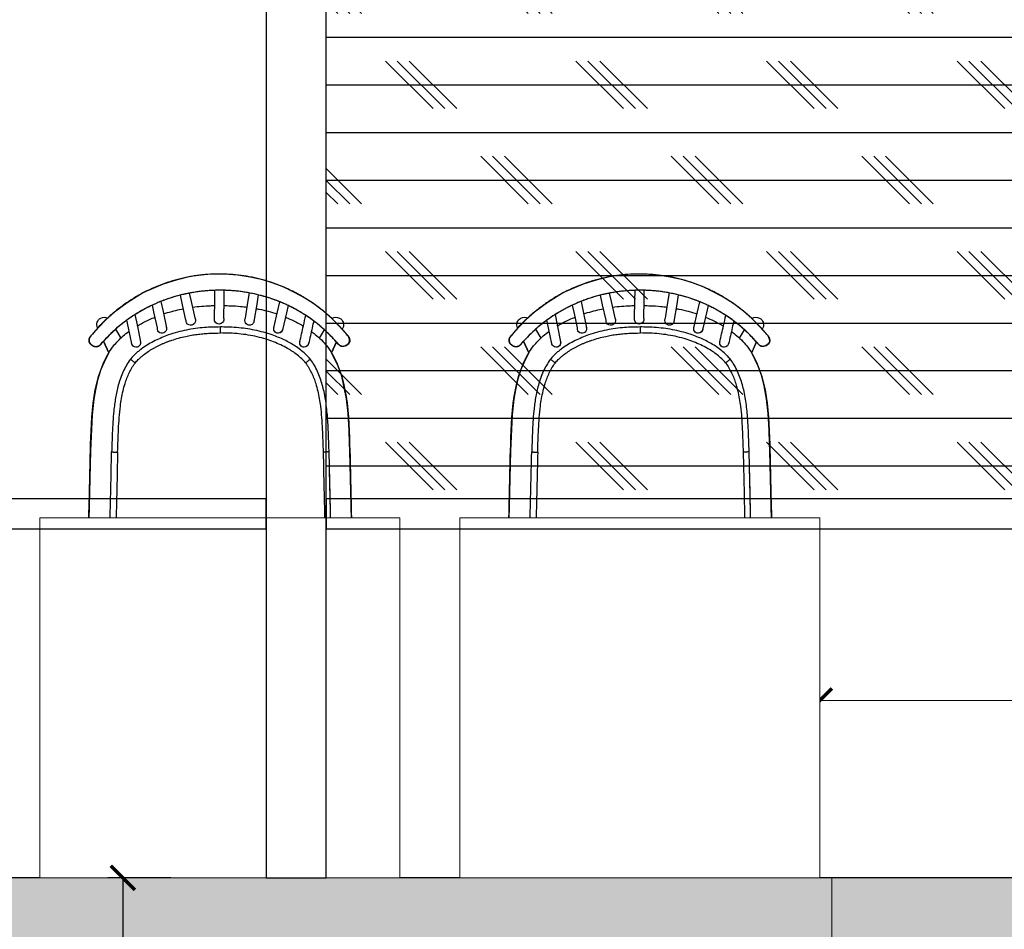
# Model space of a CAD drawing. Header units: millimetres. Extents: x -106827 to 92813, y -35754 to 7831.
# Tile 138 of 160: x -2904 to -1264, y -22752 to -21237. Entities that reach past the tile are written whole.
import ezdxf
from ezdxf.xclip import XClip

# ---------------------------------------------------------------- set-up
doc = ezdxf.new("R2010")
doc.units = ezdxf.units.MM
doc.header["$XCLIPFRAME"] = 2
doc.header["$PDMODE"] = 35
doc.linetypes.add('General Arrangement Plan$0$( Hidden )', pattern=[0.375, 0.25, -0.125])
doc.linetypes.add('HIDDEN', pattern=[0.375, 0.25, -0.125])
for name, color, linetype in [('A-ANNO-DIMS-30', 7, 'Continuous'), ('Elevation hatch', 7, 'Continuous'), ('General Arrangement Plan$1$Furniture', 7, 'Continuous'), ('IFF-35 HEAVY', 100, 'Continuous'), ('M-HVAC-INSULATION', 7, 'Continuous')]:
    doc.layers.add(name, color=color, linetype=linetype)
doc.layers.add('General Arrangement Plan$0$DIM', color=7, linetype='Continuous', lineweight=13)
doc.layers.add('General Arrangement Plan$1$0 Existing_ Walls_Pen_No__1', color=7, linetype='Continuous', lineweight=13)
doc.layers.add('General Arrangement Plan$1$A - Furniture', color=7, linetype='Continuous', lineweight=5, true_color=0x0066cc)
doc.styles.add('General Arrangement Plan$1$Standard', font='ARIALN.TTF')
doc.styles.get("Standard").update_dxf_attribs({"font": 'ARIALN.TTF'})
doc.dimstyles.new('General Arrangement Plan$1$TFS-Dim', dxfattribs={"dimtxt": 120, "dimasz": 40, "dimexe": 25, "dimexo": 25, "dimgap": 4.5, "dimtad": 1, "dimdec": 0, "dimzin": 0, "dimdsep": 46, "dimtxsty": 'General Arrangement Plan$1$Standard', "dimblk": 'General Arrangement Plan$1$_ArchTick', "dimcen": 0.09, "dimdle": 2, "dimclrd": 256, "dimclre": 8, "dimadec": 0, "dimazin": 0, "dimtfac": 1, "dimtdec": 0, "dimtofl": 0, "dimtmove": 1, "dimatfit": 3, "dimfxl": 1, "dimtolj": 1, "dimtzin": 0, "dimlwd": -1, "dimlwe": -1, "dimarcsym": 0})
doc.dimstyles.new('TFS-Dim', dxfattribs={"dimtxt": 120, "dimasz": 40, "dimexe": 25, "dimexo": 25, "dimgap": 4.5, "dimtad": 1, "dimdec": 0, "dimzin": 0, "dimdsep": 46, "dimtxsty": 'Standard', "dimblk": 'ARCHTICK', "dimcen": 0.09, "dimdle": 2, "dimclrd": 256, "dimclre": 8, "dimadec": 0, "dimazin": 0, "dimtfac": 1, "dimtdec": 0, "dimtofl": 0, "dimtmove": 1, "dimatfit": 3, "dimfxl": 1, "dimtolj": 1, "dimtzin": 0, "dimlwd": -1, "dimlwe": -1, "dimarcsym": 0})

# ---------------------------------------------------------------- blocks, each defined once
blk = doc.blocks.new('General Arrangement Plan$1$SPINDLE CHAIR')
at = {"layer": 'General Arrangement Plan$1$Furniture', "extrusion": (0, 0, -1)}
for p, q in [((1288.27, -172.52), (1290.36, -172.19)), ((1290.36, -172.19), (1292.63, -172.04)), ((1292.63, -172.04), (1295.52, -172.09)), ((1295.52, -172.09), (1298.2, -172.42)), ((1282.61, -174.23), (1284.59, -173.49)), ((1284.59, -173.49), (1286.18, -172.96)), ((1286.18, -172.96), (1288.27, -172.52)), ((1298.2, -172.42), (1300.62, -173.03)), ((1300.62, -173.03), (1302.78, -173.69)), ((1302.78, -173.69), (1306.07, -175.12)), ((1279.72, -175.68), (1282.61, -174.23)), ((1306.07, -175.12), (1308.79, -176.8)), ((1276.06, -178.23), (1277.89, -176.83)), ((1277.89, -176.83), (1279.72, -175.68)), ((1308.79, -176.8), (1310.91, -178.36)), ((1274.66, -179.42), (1276.06, -178.23)), ((1310.91, -178.36), (1312.34, -179.66)), ((1273.33, -180.8), (1274.66, -179.42)), ((1312.34, -179.66), (1313.54, -180.9)), ((1271.93, -182.32), (1273.33, -180.8)), ((1313.54, -180.9), (1314.57, -182.03)), ((1314.57, -182.03), (1314.81, -182.32)), ((1271.7, -183.21), (1271.72, -182.88)), ((1271.85, -183.57), (1271.7, -183.21)), ((1271.72, -182.88), (1271.93, -182.32)), ((1272.28, -183.93), (1271.85, -183.57)), ((1273.91, -183.32), (1273.46, -183.83)), ((1274.7, -185.15), (1273.91, -183.32)), ((1312.7, -183.2), (1311.81, -185.16)), ((1312.86, -183.38), (1312.7, -183.2)), ((1313.16, -183.72), (1312.86, -183.38)), ((1313.49, -184.03), (1313.16, -183.72)), ((1314.96, -183.61), (1314.74, -183.81)), ((1314.81, -182.32), (1315.04, -182.64)), ((1315.08, -183.35), (1314.96, -183.61)), ((1315.04, -182.64), (1315.12, -182.86)), ((1315.11, -183.15), (1315.08, -183.35)), ((1315.12, -182.86), (1315.11, -183.15)), ((1272.71, -184.05), (1272.28, -183.93)), ((1273.1, -184.05), (1272.71, -184.05)), ((1273.46, -183.83), (1273.1, -184.05)), ((1273.63, -187.38), (1274.7, -185.15)), ((1311.81, -185.16), (1312.22, -185.94)), ((1313.85, -184.13), (1313.49, -184.03)), ((1314.25, -184.09), (1313.85, -184.13)), ((1314.37, -184.02), (1314.25, -184.09)), ((1314.57, -183.93), (1314.37, -184.02)), ((1314.74, -183.81), (1314.57, -183.93)), ((1312.22, -185.94), (1312.6, -186.68)), ((1312.6, -186.68), (1313.15, -187.9)), ((1273.03, -189.06), (1273.63, -187.38)), ((1313.15, -187.9), (1313.7, -189.68)), ((1272.65, -190.63), (1273.03, -189.06)), ((1313.7, -189.68), (1314.07, -191.33)), ((1272.24, -192.82), (1272.65, -190.63)), ((1314.07, -191.33), (1314.31, -192.85)), ((1271.95, -195.27), (1272.24, -192.82)), ((1314.31, -192.85), (1314.62, -195.48)), ((1271.77, -198.03), (1271.95, -195.27)), ((1314.62, -195.48), (1314.63, -195.48)), ((1314.63, -195.48), (1314.9, -201.49)), ((1271.72, -200.22), (1271.77, -198.03)), ((1271.35, -215.2), (1271.66, -201.49)), ((1271.66, -201.49), (1271.72, -200.22)), ((1314.9, -201.49), (1315.21, -215.26)), ((1271.35, -215.3), (1271.35, -215.2)), ((1271.38, -215.8), (1271.35, -215.3)), ((1271.53, -216.29), (1271.38, -215.8)), ((1271.8, -216.87), (1271.53, -216.29)), ((1315.02, -216.36), (1314.62, -217.03)), ((1315.18, -215.63), (1315.02, -216.36)), ((1315.21, -215.26), (1315.18, -215.63)), ((1272.2, -217.36), (1271.8, -216.87)), ((1272.59, -217.71), (1272.2, -217.36)), ((1273.17, -218.04), (1272.59, -217.71)), ((1273.77, -218.2), (1273.17, -218.04)), ((1312.97, -218.18), (1312.21, -218.26)), ((1313.63, -217.92), (1312.97, -218.18)), ((1314.14, -217.57), (1313.63, -217.92)), ((1314.62, -217.03), (1314.14, -217.57)), ((1274.35, -218.26), (1273.77, -218.2)), ((1312.21, -218.26), (1274.35, -218.26))]:
    blk.add_line(p, q, dxfattribs=at)
at = {"layer": 'General Arrangement Plan$1$Furniture'}
for p, q in [((1286.93, -175.49), (1287.18, -177.01)), ((1288.65, -176.76), (1288.4, -175.17)), ((1292.65, -174.73), (1292.67, -176.39)), ((1294.17, -176.56), (1294.14, -174.73)), ((1298.45, -175.21), (1298.13, -176.61)), ((1299.55, -177.13), (1299.91, -175.54)), ((1283.74, -178.33), (1283.35, -176.65)), ((1287.18, -177.01), (1287.65, -179.93)), ((1289.08, -179.39), (1288.65, -176.76)), ((1292.67, -176.39), (1292.71, -179.31)), ((1294.21, -179.28), (1294.17, -176.56)), ((1298.13, -176.61), (1297.51, -179.34)), ((1298.97, -179.68), (1299.55, -177.13)), ((1303.14, -176.58), (1302.78, -178.27)), ((1281.96, -177.26), (1282.24, -178.49)), ((1282.24, -178.49), (1282.88, -181.29)), ((1284.34, -180.96), (1283.74, -178.33)), ((1302.78, -178.27), (1302.22, -180.98)), ((1303.74, -181), (1304.25, -178.57)), ((1304.25, -178.57), (1304.55, -177.19)), ((1307.47, -178.78), (1307.13, -180.47)), ((1308.56, -180.96), (1308.81, -179.7)), ((1272.84, -180.99), (1272.94, -181.21)), ((1276.73, -182.71), (1275.91, -181.3)), ((1307.13, -180.47), (1306.55, -183.31)), ((1308.01, -183.62), (1308.56, -180.96)), ((1310.7, -181.21), (1309.82, -182.71)), ((1313.7, -181.03), (1313.72, -180.99)), ((1271.71, -182.86), (1271.69, -183.03)), ((1273.91, -183.34), (1274.74, -185.15)), ((1311.82, -185.15), (1312.71, -183.2)), ((1315.1, -183.25), (1315.12, -183.08)), ((1272.21, -183.86), (1272.2, -183.86)), ((1278.23, -186.23), (1278.76, -185.65)), ((1274.84, -213.88), (1275.12, -201.67)), ((1273.2, -218.02), (1272.74, -219.01)), ((1313.82, -219.01), (1313.37, -218.02)), ((1274.96, -220.16), (1276.07, -218.26)), ((1310.49, -218.26), (1311.61, -220.16))]:
    blk.add_line(p, q, dxfattribs=at)
for centre, radius, start, end in [((1273.97, -180.47), 1.25, 117.447, 204.574), ((1273.97, -180.47), 1.25, 56.327, 117.447), ((1288.39, -179.8), 0.75, 177.8272, 270), ((1288.36, -179.75), 0.807, 272.0907, 26.554), ((1293.49, -179.54), 0.821, 163.5335, 267.6725), ((1293.43, -179.54), 0.82, 272.3434, 18.2433), ((1298.18, -179.76), 0.794, 147.9665, 6.382), ((1312.58, -180.47), 1.25, 62.553, 116.2893), ((1312.58, -180.47), 1.25, 335.4289, 62.553), ((1283.61, -181.13), 0.75, 181.8784, 270), ((1283.61, -181.13), 0.75, 192.7269, 261.4854), ((1283.61, -181.13), 0.75, 270, 23.451), ((1302.98, -181.11), 0.772, 159.0637, 8.4275), ((1279.28, -183.46), 0.75, 181.8829, 270), ((1279.28, -183.46), 0.75, 270, 23.6737), ((1307.28, -183.46), 0.75, 157.3975, 359.0775), ((1307.28, -183.46), 0.75, 167.9079, 261.4872), ((1273.88, -219.53), 1.25, 155.3531, 242.4772), ((1312.68, -219.53), 1.25, 297.5228, 24.6498), ((1273.88, -219.53), 1.25, 242.4772, 329.6042), ((1312.68, -219.53), 1.25, 210.3987, 297.5228)]:
    blk.add_arc(centre, radius, start, end, dxfattribs=at)
for points, knots in [([(1272.04, -182.25), (1272.44, -181.78), (1273.23, -180.83), (1274.55, -179.52), (1275.94, -178.28), (1277.41, -177.15), (1278.95, -176.12), (1280.56, -175.19), (1282.23, -174.38), (1283.95, -173.68), (1285.72, -173.09), (1287.51, -172.63), (1289.33, -172.3), (1291.17, -172.09), (1293.02, -172), (1294.87, -172.03), (1296.71, -172.19), (1298.53, -172.48), (1300.33, -172.89), (1302.1, -173.42), (1303.82, -174.06), (1305.5, -174.82), (1307.13, -175.69), (1308.69, -176.67), (1310.19, -177.76), (1311.62, -178.93), (1312.85, -180.1), (1313.91, -181.23), (1314.5, -181.95), (1314.8, -182.31)], [0, 0, 0, 0, 0.037753, 0.075634, 0.113559, 0.151441, 0.189193, 0.226953, 0.264842, 0.302775, 0.340664, 0.378422, 0.41605, 0.453808, 0.491609, 0.529366, 0.566994, 0.604451, 0.642035, 0.679663, 0.717248, 0.754706, 0.792252, 0.829925, 0.867641, 0.905315, 0.942862, 0.971431, 1, 1, 1, 1]), ([(1273.58, -183.72), (1273.6, -183.69), (1273.81, -183.44), (1274.22, -182.98), (1274.82, -182.34), (1275.44, -181.73), (1276.09, -181.13), (1276.76, -180.56), (1277.44, -180.01), (1278.15, -179.49), (1278.87, -179), (1279.61, -178.53), (1280.36, -178.08), (1281.13, -177.66), (1281.91, -177.28), (1282.7, -176.91), (1283.5, -176.58), (1284.32, -176.27), (1285.14, -175.99), (1285.97, -175.74), (1286.81, -175.51), (1287.65, -175.32), (1288.49, -175.15), (1289.33, -175.01), (1290.18, -174.89), (1291.04, -174.81), (1291.9, -174.75), (1292.76, -174.72), (1293.62, -174.71), (1294.48, -174.74), (1295.33, -174.79), (1296.17, -174.86), (1297.02, -174.97), (1297.87, -175.1), (1298.71, -175.26), (1299.56, -175.45), (1300.4, -175.66), (1301.23, -175.9), (1302.05, -176.17), (1302.85, -176.46), (1303.65, -176.78), (1304.44, -177.13), (1305.22, -177.51), (1306, -177.91), (1306.76, -178.34), (1307.51, -178.8), (1308.24, -179.28), (1308.95, -179.79), (1309.65, -180.32), (1310.32, -180.87), (1310.98, -181.46), (1311.62, -182.06), (1312.24, -182.69), (1312.77, -183.26), (1313.08, -183.63), (1313.21, -183.78)], [0, 0, 0, 0, 0.002447, 0.022295, 0.042261, 0.062362, 0.082432, 0.102392, 0.122335, 0.142241, 0.162094, 0.181877, 0.201575, 0.221175, 0.240642, 0.260016, 0.279377, 0.298692, 0.317932, 0.337071, 0.356085, 0.374954, 0.393681, 0.412305, 0.430984, 0.449726, 0.468494, 0.487242, 0.505929, 0.524516, 0.542973, 0.561355, 0.579829, 0.598494, 0.617308, 0.636226, 0.655197, 0.674167, 0.69307, 0.711886, 0.730801, 0.749975, 0.769325, 0.788817, 0.808412, 0.828068, 0.847741, 0.867377, 0.887033, 0.90691, 0.926834, 0.946794, 0.966779, 0.986776, 1, 1, 1, 1]), ([(1273.59, -183.71), (1273.86, -183.4), (1274.39, -182.78), (1275.25, -181.9), (1276.23, -180.99), (1277.35, -180.07), (1278.61, -179.15), (1279.94, -178.31), (1281.32, -177.55), (1282.74, -176.88), (1284.19, -176.3), (1285.67, -175.81), (1287.19, -175.41), (1288.73, -175.09), (1290.32, -174.86), (1291.96, -174.73), (1293.64, -174.7), (1295.32, -174.77), (1296.99, -174.95), (1298.66, -175.23), (1300.35, -175.63), (1302.02, -176.14), (1303.65, -176.77), (1305.23, -177.49), (1306.74, -178.31), (1308.19, -179.23), (1309.56, -180.23), (1310.86, -181.33), (1312.09, -182.5), (1312.83, -183.34), (1313.2, -183.77)], [0, 0, 0, 0, 0.0280902, 0.0561968, 0.0842871, 0.1196311, 0.1550798, 0.1905589, 0.225998, 0.2613339, 0.2956697, 0.3301173, 0.3645973, 0.3990344, 0.4333614, 0.4697086, 0.5061961, 0.5427325, 0.5792226, 0.6155721, 0.6539438, 0.6924615, 0.7310385, 0.7695742, 0.807961, 0.8462813, 0.8847285, 0.9232218, 0.9616747, 1, 1, 1, 1]), ([(1287.3, -177.78), (1287.12, -177.81), (1286.44, -177.92), (1285.27, -178.21), (1284.3, -178.52), (1283.82, -178.67)], [0, 0, 0, 0, 0.149242, 0.578859, 1, 1, 1, 1]), ([(1292.68, -177.27), (1292.3, -177.28), (1291.37, -177.29), (1290.07, -177.37), (1289.15, -177.49), (1288.78, -177.54)], [0, 0, 0, 0, 0.290815, 0.714107, 1, 1, 1, 1]), ([(1297.92, -177.55), (1297.9, -177.55), (1297.4, -177.46), (1296.38, -177.38), (1295.15, -177.29), (1294.41, -177.28), (1294.18, -177.28)], [0, 0, 0, 0, 0.014529, 0.407218, 0.814085, 1, 1, 1, 1]), ([(1302.7, -178.67), (1302.48, -178.6), (1301.81, -178.36), (1300.71, -178.07), (1299.82, -177.88), (1299.4, -177.79)], [0, 0, 0, 0, 0.204902, 0.620005, 1, 1, 1, 1]), ([(1277.69, -179.84), (1277.77, -180.21), (1278.06, -181.47), (1278.35, -182.74), (1278.55, -183.63)], [0, 0, 0, 0, 0.294869, 1, 1, 1, 1]), ([(1280.01, -183.3), (1279.81, -182.41), (1279.47, -180.95), (1279.14, -179.48), (1279.01, -178.91)], [0, 0, 0, 0, 0.60764, 1, 1, 1, 1]), ([(1282.4, -179.2), (1282.37, -179.21), (1281.9, -179.39), (1281.01, -179.82), (1280.04, -180.3), (1279.53, -180.63), (1279.42, -180.7)], [0, 0, 0, 0, 0.027238, 0.456154, 0.88281, 1, 1, 1, 1]), ([(1307.09, -180.66), (1306.88, -180.54), (1306.22, -180.14), (1305.23, -179.65), (1304.43, -179.32), (1304.12, -179.2)], [0, 0, 0, 0, 0.217756, 0.700928, 1, 1, 1, 1]), ([(1278.09, -181.59), (1277.87, -181.75), (1277.28, -182.18), (1276.4, -182.97), (1275.81, -183.66), (1275.51, -184)], [0, 0, 0, 0, 0.228539, 0.61631, 1, 1, 1, 1]), ([(1278.26, -186.2), (1278.4, -186.05), (1278.66, -185.74), (1279.21, -185.21), (1279.9, -184.62), (1280.75, -184.01), (1281.66, -183.47), (1282.59, -182.99), (1283.58, -182.55), (1284.73, -182.11), (1286.05, -181.7), (1287.53, -181.35), (1289.03, -181.09), (1290.55, -180.93), (1291.95, -180.85), (1292.85, -180.84), (1293.24, -180.84)], [0, 0, 0, 0, 0.037557, 0.075114, 0.138939, 0.202999, 0.267261, 0.331548, 0.395565, 0.464161, 0.55676, 0.649619, 0.74264, 0.835639, 0.928355, 1, 1, 1, 1]), ([(1279.03, -186.85), (1279.24, -186.6), (1279.68, -186.12), (1280.42, -185.48), (1281.21, -184.92), (1282.13, -184.36), (1283.18, -183.81), (1284.38, -183.31), (1285.68, -182.85), (1287.09, -182.46), (1288.61, -182.16), (1290.14, -181.96), (1291.69, -181.86), (1292.72, -181.85), (1293.24, -181.84)], [9.0708212, 9.0708212, 9.0708212, 9.0708212, 9.133927, 9.1969201, 9.259262, 9.3214292, 9.4045431, 9.4882695, 9.5720444, 9.6718279, 9.7711799, 9.8706045, 9.9704827, 10.0708212, 10.0708212, 10.0708212, 10.0708212]), ([(1293.24, -181.84), (1293.24, -181.83), (1293.24, -181.76), (1293.24, -181.57), (1293.24, -181.3), (1293.24, -181.05), (1293.24, -180.88), (1293.24, -180.85), (1293.24, -180.84)], [10.070821, 10.070821, 10.070821, 10.070821, 10.087273, 10.212125, 10.4268, 10.641474, 10.856147, 11.070821, 11.070821, 11.070821, 11.070821]), ([(1293.24, -180.84), (1293.68, -180.85), (1294.56, -180.85), (1295.94, -180.93), (1297.39, -181.08), (1298.9, -181.33), (1300.4, -181.69), (1301.78, -182.12), (1303.02, -182.6), (1304.13, -183.11), (1305.21, -183.69), (1306.09, -184.27), (1306.78, -184.79), (1307.29, -185.22), (1307.78, -185.69), (1308.07, -186.03), (1308.22, -186.2)], [11.070821, 11.070821, 11.070821, 11.070821, 11.151038, 11.231372, 11.324409, 11.417433, 11.512078, 11.606722, 11.680895, 11.75506, 11.830633, 11.906179, 11.947031, 11.987878, 12.02935, 12.070821, 12.070821, 12.070821, 12.070821]), ([(1297.12, -182.07), (1296.8, -182.03), (1296.16, -181.95), (1294.86, -181.86), (1293.89, -181.85), (1293.24, -181.84)], [9, 9, 9, 9, 9.249457, 9.499677, 10, 10, 10, 10]), ([(1299.02, -182.4), (1298.71, -182.33), (1298.08, -182.2), (1297.44, -182.11), (1297.12, -182.07)], [8, 8, 8, 8, 8.499658, 9, 9, 9, 9]), ([(1311.05, -184), (1310.8, -183.71), (1310.29, -183.12), (1309.43, -182.32), (1308.8, -181.8), (1308.46, -181.56), (1308.44, -181.55)], [9.1869713, 9.1869713, 9.1869713, 9.1869713, 9.5101533, 9.8359785, 10.1657672, 10.1869713, 10.1869713, 10.1869713, 10.1869713]), ([(1272.04, -182.25), (1272.02, -182.28), (1271.97, -182.34), (1271.91, -182.42), (1271.86, -182.5), (1271.82, -182.56), (1271.78, -182.62), (1271.75, -182.7), (1271.72, -182.78), (1271.72, -182.83), (1271.72, -182.85)], [0, 0, 0, 0, 0.145603, 0.295145, 0.452736, 0.582392, 0.680604, 0.790125, 0.922908, 1, 1, 1, 1]), ([(1271.95, -183.66), (1271.97, -183.68), (1272.06, -183.74), (1272.14, -183.81), (1272.2, -183.86)], [3.068359, 3.068359, 3.068359, 3.068359, 3.31831, 4.068359, 4.068359, 4.068359, 4.068359]), ([(1272.2, -183.85), (1272.23, -183.88), (1272.31, -183.94), (1272.46, -184.01), (1272.63, -184.06), (1272.81, -184.08), (1272.99, -184.07), (1273.16, -184.02), (1273.32, -183.94), (1273.47, -183.85), (1273.54, -183.76), (1273.58, -183.72)], [0, 0, 0, 0, 0.0780905, 0.1944638, 0.3102857, 0.4275734, 0.5443646, 0.6615738, 0.7785734, 0.8946022, 1, 1, 1, 1]), ([(1272.21, -183.86), (1272.25, -183.89), (1272.39, -183.99), (1272.67, -184.08), (1273.02, -184.07), (1273.35, -183.95), (1273.51, -183.79), (1273.59, -183.71)], [0.0043657, 0.0043657, 0.0043657, 0.0043657, 0.0966591, 0.3315507, 0.5594347, 0.779919, 1.0043657, 1.0043657, 1.0043657, 1.0043657]), ([(1301.35, -183.05), (1300.97, -182.92), (1300.2, -182.67), (1299.42, -182.49), (1299.02, -182.4)], [7, 7, 7, 7, 7.500986, 8, 8, 8, 8]), ([(1301.81, -183.21), (1301.74, -183.18), (1301.58, -183.13), (1301.43, -183.07), (1301.35, -183.05)], [6, 6, 6, 6, 6.499946, 7, 7, 7, 7]), ([(1302.71, -183.57), (1302.57, -183.51), (1302.27, -183.38), (1301.96, -183.27), (1301.81, -183.21)], [5, 5, 5, 5, 5.499433, 6, 6, 6, 6]), ([(1303.59, -183.97), (1303.45, -183.9), (1303.16, -183.76), (1302.86, -183.63), (1302.71, -183.57)], [4, 4, 4, 4, 4.499736, 5, 5, 5, 5]), ([(1314.59, -183.92), (1314.61, -183.9), (1314.69, -183.84), (1314.78, -183.77), (1314.84, -183.72)], [0, 0, 0, 0, 0.250051, 1, 1, 1, 1]), ([(1315.12, -183.09), (1315.12, -183.09), (1315.13, -183.05), (1315.13, -182.98), (1315.12, -182.88), (1315.1, -182.79), (1315.07, -182.71), (1315.04, -182.65), (1315, -182.58), (1314.95, -182.51), (1314.89, -182.42), (1314.84, -182.35), (1314.81, -182.31), (1314.8, -182.31)], [0, 0, 0, 0, 0.003605, 0.120624, 0.229091, 0.328689, 0.418785, 0.499127, 0.587843, 0.71957, 0.845278, 0.977296, 1, 1, 1, 1]), ([(1304.45, -184.42), (1304.31, -184.35), (1304.03, -184.19), (1303.74, -184.04), (1303.59, -183.97)], [3, 3, 3, 3, 3.500135, 4, 4, 4, 4]), ([(1306.06, -185.5), (1305.8, -185.31), (1305.29, -184.92), (1304.73, -184.59), (1304.45, -184.42)], [2, 2, 2, 2, 2.501751, 3, 3, 3, 3]), ([(1313.2, -183.77), (1313.22, -183.79), (1313.33, -183.91), (1313.56, -184.07), (1313.91, -184.15), (1314.27, -184.11), (1314.48, -183.99), (1314.58, -183.92)], [1, 1, 1, 1, 1.071689, 1.307433, 1.541744, 1.769658, 2, 2, 2, 2]), ([(1313.21, -183.78), (1313.23, -183.8), (1313.29, -183.87), (1313.4, -183.96), (1313.55, -184.05), (1313.72, -184.11), (1313.89, -184.13), (1314.07, -184.13), (1314.24, -184.1), (1314.41, -184.03), (1314.53, -183.97), (1314.58, -183.92), (1314.59, -183.92)], [0, 0, 0, 0, 0.05904, 0.173329, 0.285847, 0.400752, 0.513829, 0.629823, 0.74441, 0.861655, 0.977824, 1, 1, 1, 1]), ([(1275.12, -201.66), (1275.15, -200.85), (1275.21, -199.24), (1275.29, -197.18), (1275.41, -195.5), (1275.54, -194.2), (1275.72, -192.89), (1275.95, -191.65), (1276.25, -190.46), (1276.6, -189.33), (1277.05, -188.23), (1277.58, -187.19), (1278.01, -186.56), (1278.22, -186.26)], [0, 0, 0, 0, 0.152314, 0.304633, 0.386803, 0.468967, 0.551558, 0.634133, 0.707621, 0.781091, 0.856267, 0.931414, 1, 1, 1, 1]), ([(1279.03, -186.85), (1278.84, -187.11), (1278.48, -187.64), (1278.04, -188.5), (1277.66, -189.38), (1277.31, -190.38), (1277.01, -191.51), (1276.75, -192.77), (1276.54, -194.25), (1276.37, -195.94), (1276.26, -197.86), (1276.19, -199.78), (1276.15, -201.06), (1276.12, -201.7)], [32.188056, 32.188056, 32.188056, 32.188056, 32.251035, 32.313682, 32.375857, 32.437959, 32.521077, 32.604538, 32.687818, 32.812738, 32.937834, 33.062944, 33.188056, 33.188056, 33.188056, 33.188056]), ([(1306.94, -186.28), (1306.8, -186.15), (1306.52, -185.87), (1306.22, -185.63), (1306.06, -185.5)], [1, 1, 1, 1, 1.498519, 2, 2, 2, 2]), ([(1307.46, -186.85), (1307.37, -186.75), (1307.21, -186.56), (1307.03, -186.37), (1306.94, -186.28)], [0, 0, 0, 0, 0.500056, 1, 1, 1, 1]), ([(1310.36, -201.7), (1310.34, -201.06), (1310.29, -199.78), (1310.22, -197.86), (1310.11, -195.94), (1309.95, -194.24), (1309.73, -192.76), (1309.47, -191.5), (1309.17, -190.37), (1308.82, -189.37), (1308.44, -188.49), (1308, -187.64), (1307.64, -187.11), (1307.46, -186.85)], [18.014599, 18.014599, 18.014599, 18.014599, 18.139799, 18.26499, 18.390177, 18.515418, 18.598779, 18.682141, 18.765664, 18.827908, 18.889888, 18.95195, 19.014599, 19.014599, 19.014599, 19.014599]), ([(1308.27, -186.26), (1308.49, -186.58), (1308.92, -187.23), (1309.46, -188.28), (1309.9, -189.39), (1310.25, -190.51), (1310.52, -191.6), (1310.72, -192.66), (1310.88, -193.74), (1311.04, -195.08), (1311.16, -196.68), (1311.27, -198.96), (1311.32, -200.62), (1311.36, -201.66)], [27.08542, 27.08542, 27.08542, 27.08542, 27.15857, 27.231744, 27.307501, 27.383286, 27.45106, 27.518844, 27.587148, 27.655458, 27.77238, 27.889426, 28.08542, 28.08542, 28.08542, 28.08542])]:
    blk.add_open_spline(points, degree=3, knots=knots, dxfattribs=at)
for points, weights, degree in [([(1271.97, -183.67), (1271.76, -183.52), (1271.66, -183.28), (1271.69, -183.03)], [1, 0.910512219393, 0.910512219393, 1], 3), ([(1271.69, -183.03), (1271.66, -183.28), (1271.76, -183.51), (1271.95, -183.66)], [1, 0.9151413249, 0.9151413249, 1], 3), ([(1271.97, -183.67), (1272.05, -183.73), (1272.13, -183.8), (1272.21, -183.86)], [1, 0.999998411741, 0.999998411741, 1], 3), ([(1314.58, -183.92), (1314.7, -183.83), (1314.83, -183.73)], [1, 0.999997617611, 1], 2), ([(1315.1, -183.25), (1315.08, -183.45), (1314.98, -183.61), (1314.83, -183.73)], [1, 0.945148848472, 0.945148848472, 1], 3), ([(1314.84, -183.72), (1314.99, -183.61), (1315.08, -183.44), (1315.1, -183.25)], [1, 0.948237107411, 0.948237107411, 1], 3), ([(1278.22, -186.26), (1278.23, -186.24), (1278.25, -186.22), (1278.26, -186.2)], [1, 0.99958207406, 0.99958207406, 1], 3), ([(1308.22, -186.2), (1308.24, -186.22), (1308.25, -186.24), (1308.27, -186.26)], [1, 0.99958207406, 0.99958207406, 1], 3), ([(1275.12, -201.68), (1275.12, -201.67), (1275.12, -201.67), (1275.12, -201.66)], [1, 0.999982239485, 0.999982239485, 1], 3), ([(1311.36, -201.68), (1311.36, -201.67), (1311.36, -201.67), (1311.36, -201.66)], [1, 0.999982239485, 0.999982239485, 1], 3)]:
    blk.add_rational_spline(points, weights, degree=degree, dxfattribs=at)
for points, degree in [([(1271.95, -183.66), (1271.96, -183.67), (1271.96, -183.67), (1271.97, -183.67)], 3), ([(1273.59, -183.71), (1273.59, -183.71), (1273.58, -183.72), (1273.58, -183.72)], 3), ([(1314.83, -183.73), (1314.83, -183.73), (1314.84, -183.73), (1314.84, -183.72)], 3), ([(1275.51, -184), (1271.82, -188.97), (1271.88, -195.66), (1271.66, -201.49)], 3), ([(1314.9, -201.49), (1314.68, -195.66), (1314.74, -188.97), (1311.05, -184)], 3), ([(1313.21, -183.78), (1313.21, -183.78), (1313.2, -183.77), (1313.2, -183.77)], 3), ([(1314.59, -183.92), (1314.58, -183.92), (1314.58, -183.92)], 2), ([(1278.26, -186.2), (1278.27, -186.21), (1278.27, -186.21), (1278.28, -186.22)], 3), ([(1278.28, -186.22), (1278.29, -186.23), (1278.3, -186.24), (1278.32, -186.25)], 3), ([(1278.32, -186.25), (1278.34, -186.27), (1278.37, -186.29), (1278.39, -186.31)], 3), ([(1278.39, -186.31), (1278.42, -186.34), (1278.45, -186.37), (1278.48, -186.39)], 3), ([(1278.48, -186.39), (1278.52, -186.42), (1278.56, -186.46), (1278.6, -186.49)], 3), ([(1278.6, -186.49), (1278.64, -186.53), (1278.69, -186.56), (1278.73, -186.6)], 3), ([(1278.73, -186.6), (1278.78, -186.64), (1278.83, -186.68), (1278.88, -186.72)], 3), ([(1278.88, -186.72), (1278.93, -186.76), (1278.98, -186.81), (1279.03, -186.85)], 3), ([(1307.46, -186.85), (1307.51, -186.81), (1307.56, -186.76), (1307.61, -186.72)], 3), ([(1307.61, -186.72), (1307.66, -186.68), (1307.7, -186.64), (1307.75, -186.6)], 3), ([(1307.75, -186.6), (1307.8, -186.56), (1307.84, -186.53), (1307.88, -186.49)], 3), ([(1307.88, -186.49), (1307.92, -186.46), (1307.96, -186.43), (1308, -186.39)], 3), ([(1308, -186.39), (1308.03, -186.37), (1308.06, -186.34), (1308.09, -186.31)], 3), ([(1308.09, -186.31), (1308.12, -186.29), (1308.14, -186.27), (1308.17, -186.25)], 3), ([(1308.17, -186.25), (1308.18, -186.24), (1308.19, -186.23), (1308.21, -186.22)], 3), ([(1308.21, -186.22), (1308.21, -186.21), (1308.22, -186.21), (1308.22, -186.2)], 3), ([(1271.66, -201.49), (1271.56, -206.06), (1271.45, -210.63), (1271.35, -215.2)], 3), ([(1274.84, -213.88), (1274.94, -209.81), (1275.03, -205.75), (1275.12, -201.68)], 3), ([(1275.12, -201.66), (1275.13, -201.66), (1275.14, -201.66), (1275.14, -201.66)], 3), ([(1275.14, -201.66), (1275.16, -201.66), (1275.18, -201.67), (1275.2, -201.67)], 3), ([(1275.2, -201.67), (1275.23, -201.67), (1275.26, -201.67), (1275.29, -201.67)], 3), ([(1275.29, -201.67), (1275.33, -201.67), (1275.38, -201.67), (1275.42, -201.67)], 3), ([(1275.42, -201.67), (1275.47, -201.68), (1275.52, -201.68), (1275.57, -201.68)], 3), ([(1275.57, -201.68), (1275.63, -201.68), (1275.68, -201.68), (1275.74, -201.69)], 3), ([(1275.74, -201.69), (1275.8, -201.69), (1275.87, -201.69), (1275.93, -201.69)], 3), ([(1276.12, -201.7), (1276.03, -205.77), (1275.94, -209.84), (1275.84, -213.91)], 3), ([(1275.93, -201.69), (1275.99, -201.7), (1276.06, -201.7), (1276.12, -201.7)], 3), ([(1310.36, -201.7), (1310.45, -205.77), (1310.55, -209.84), (1310.64, -213.92)], 3), ([(1310.55, -201.7), (1310.49, -201.7), (1310.42, -201.7), (1310.36, -201.7)], 3), ([(1310.74, -201.69), (1310.68, -201.69), (1310.62, -201.69), (1310.55, -201.7)], 3), ([(1310.91, -201.68), (1310.86, -201.68), (1310.8, -201.69), (1310.74, -201.69)], 3), ([(1311.07, -201.68), (1311.01, -201.68), (1310.96, -201.68), (1310.91, -201.68)], 3), ([(1311.19, -201.67), (1311.15, -201.67), (1311.11, -201.67), (1311.07, -201.68)], 3), ([(1311.28, -201.67), (1311.25, -201.67), (1311.22, -201.67), (1311.19, -201.67)], 3), ([(1311.34, -201.67), (1311.32, -201.67), (1311.3, -201.67), (1311.28, -201.67)], 3), ([(1311.36, -201.66), (1311.35, -201.67), (1311.35, -201.67), (1311.34, -201.67)], 3), ([(1311.64, -213.89), (1311.55, -209.82), (1311.45, -205.75), (1311.36, -201.68)], 3), ([(1315.21, -215.2), (1315.11, -210.63), (1315, -206.06), (1314.9, -201.49)], 3), ([(1274.86, -213.88), (1274.86, -213.88), (1274.85, -213.88), (1274.84, -213.88)], 3), ([(1274.92, -213.88), (1274.9, -213.88), (1274.88, -213.88), (1274.86, -213.88)], 3), ([(1275.01, -213.89), (1274.98, -213.89), (1274.95, -213.88), (1274.92, -213.88)], 3), ([(1275.14, -213.89), (1275.1, -213.89), (1275.05, -213.89), (1275.01, -213.89)], 3), ([(1275.29, -213.89), (1275.24, -213.89), (1275.19, -213.89), (1275.14, -213.89)], 3), ([(1275.46, -213.9), (1275.4, -213.9), (1275.35, -213.89), (1275.29, -213.89)], 3), ([(1275.65, -213.9), (1275.59, -213.9), (1275.52, -213.9), (1275.46, -213.9)], 3), ([(1275.84, -213.91), (1275.78, -213.9), (1275.71, -213.9), (1275.65, -213.9)], 3), ([(1310.64, -213.92), (1310.7, -213.91), (1310.77, -213.91), (1310.83, -213.91)], 3), ([(1310.83, -213.91), (1310.9, -213.91), (1310.96, -213.91), (1311.02, -213.91)], 3), ([(1311.02, -213.91), (1311.08, -213.91), (1311.14, -213.9), (1311.19, -213.9)], 3), ([(1311.19, -213.9), (1311.24, -213.9), (1311.3, -213.9), (1311.35, -213.9)], 3), ([(1311.35, -213.9), (1311.39, -213.9), (1311.43, -213.9), (1311.47, -213.9)], 3), ([(1311.47, -213.9), (1311.5, -213.9), (1311.53, -213.89), (1311.56, -213.89)], 3), ([(1311.56, -213.89), (1311.58, -213.89), (1311.6, -213.89), (1311.62, -213.89)], 3), ([(1311.62, -213.89), (1311.63, -213.89), (1311.63, -213.89), (1311.64, -213.89)], 3), ([(1277.24, -215.53), (1277.24, -215.47), (1277.24, -215.4), (1277.24, -215.34)], 3), ([(1277.24, -215.34), (1287.91, -215.34), (1298.57, -215.34), (1309.24, -215.35)], 3), ([(1277.24, -215.72), (1277.24, -215.66), (1277.24, -215.6), (1277.24, -215.53)], 3), ([(1277.24, -215.89), (1277.24, -215.84), (1277.24, -215.78), (1277.24, -215.72)], 3), ([(1277.24, -216.04), (1277.24, -215.99), (1277.24, -215.94), (1277.24, -215.89)], 3), ([(1277.24, -216.17), (1277.24, -216.13), (1277.24, -216.09), (1277.24, -216.04)], 3), ([(1277.24, -216.26), (1277.24, -216.23), (1277.24, -216.2), (1277.24, -216.17)], 3), ([(1277.24, -216.32), (1277.24, -216.3), (1277.24, -216.28), (1277.24, -216.26)], 3), ([(1277.24, -216.34), (1277.24, -216.33), (1277.24, -216.32), (1277.24, -216.32)], 3), ([(1277.24, -216.34), (1287.91, -216.34), (1298.57, -216.34), (1309.24, -216.35)], 3), ([(1309.24, -215.35), (1309.24, -215.41), (1309.24, -215.48), (1309.24, -215.54)], 3), ([(1309.24, -215.54), (1309.24, -215.6), (1309.24, -215.67), (1309.24, -215.73)], 3), ([(1309.24, -215.73), (1309.24, -215.79), (1309.24, -215.85), (1309.24, -215.9)], 3), ([(1309.24, -215.9), (1309.24, -215.95), (1309.24, -216), (1309.24, -216.05)], 3), ([(1309.24, -216.05), (1309.24, -216.1), (1309.24, -216.14), (1309.24, -216.18)], 3), ([(1309.24, -216.18), (1309.24, -216.21), (1309.24, -216.24), (1309.24, -216.27)], 3), ([(1309.24, -216.27), (1309.24, -216.29), (1309.24, -216.31), (1309.24, -216.33)], 3), ([(1309.24, -216.33), (1309.24, -216.33), (1309.24, -216.34), (1309.24, -216.35)], 3), ([(1274.35, -218.26), (1286.97, -218.26), (1299.59, -218.26), (1312.21, -218.26)], 3)]:
    blk.add_open_spline(points, degree=degree, dxfattribs=at)
for points, weights, knots in [([(1274.84, -213.88), (1274.83, -214.54), (1275.07, -215.15), (1275.53, -215.61), (1275.98, -216.08), (1276.59, -216.34), (1277.24, -216.34)], [1, 0.947795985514, 0.947795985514, 1, 0.947795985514, 0.947795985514, 1], [9.593486, 9.593486, 9.593486, 9.593486, 10.390228, 10.390228, 10.390228, 11.186971, 11.186971, 11.186971, 11.186971]), ([(1277.24, -215.34), (1276.86, -215.34), (1276.51, -215.19), (1276.24, -214.92), (1275.97, -214.64), (1275.83, -214.29), (1275.84, -213.91)], [1, 0.947795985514, 0.947795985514, 1, 0.947795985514, 0.947795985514, 1], [0, 0, 0, 0, 0.796743, 0.796743, 0.796743, 1.593486, 1.593486, 1.593486, 1.593486]), ([(1309.24, -216.35), (1309.89, -216.35), (1310.5, -216.09), (1310.96, -215.63), (1311.41, -215.16), (1311.65, -214.55), (1311.64, -213.89)], [1, 0.947760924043, 0.947760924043, 1, 0.947760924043, 0.947760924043, 1], [12.186971, 12.186971, 12.186971, 12.186971, 12.983985, 12.983985, 12.983985, 13.780999, 13.780999, 13.780999, 13.780999]), ([(1310.64, -213.92), (1310.65, -214.3), (1310.51, -214.65), (1310.24, -214.93), (1309.97, -215.2), (1309.62, -215.35), (1309.24, -215.35)], [1, 0.947760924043, 0.947760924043, 1, 0.947760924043, 0.947760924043, 1], [0, 0, 0, 0, 0.797014, 0.797014, 0.797014, 1.594028, 1.594028, 1.594028, 1.594028]), ([(1271.35, -215.2), (1271.33, -216.01), (1271.63, -216.78), (1272.2, -217.36), (1272.78, -217.95), (1273.53, -218.26), (1274.35, -218.26)], [1, 0.947795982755, 0.947795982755, 1, 0.947795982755, 0.947795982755, 1], [3, 3, 3, 3, 3.796743, 3.796743, 3.796743, 4.593486, 4.593486, 4.593486, 4.593486]), ([(1312.21, -218.26), (1313.03, -218.26), (1313.78, -217.95), (1314.36, -217.36), (1314.93, -216.78), (1315.23, -216.01), (1315.21, -215.2)], [1, 0.947795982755, 0.947795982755, 1, 0.947795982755, 0.947795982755, 1], [5.593486, 5.593486, 5.593486, 5.593486, 6.390228, 6.390228, 6.390228, 7.186971, 7.186971, 7.186971, 7.186971])]:
    blk.add_rational_spline(points, weights, degree=3, knots=knots, dxfattribs=at)
blk = doc.blocks.new('General Arrangement Plan$1$_ArchTick')
at = {"color": 0, "linetype": 'ByBlock', "const_width": 0.15}
blk.add_lwpolyline([(-0.5, -0.5), (0.5, 0.5)], dxfattribs=at)
blk = doc.blocks.new('*D265')
at = {"layer": 'Defpoints', "color": 0}
for p in [(2473.1, 7065.9), (3338.7, 7066.7), (3338.7, 6761.4)]:
    blk.add_point(p, dxfattribs=at)
at = {"layer": 'General Arrangement Plan$0$DIM', "color": 8, "linetype": 'General Arrangement Plan$0$( Hidden )'}
for p, q in [((2473.1, 7040.9), (2473.1, 6736.4)), ((3338.7, 7041.7), (3338.7, 6736.4))]:
    blk.add_line(p, q, dxfattribs=at)
at = {"layer": 'General Arrangement Plan$0$DIM', "color": 8}
blk.add_line((2471.1, 6761.4), (3340.7, 6761.4), dxfattribs=at)
at = {"layer": 'General Arrangement Plan$0$DIM', "color": 8, "xscale": 40, "yscale": 40, "zscale": 40, "rotation": 180}
blk.add_blockref('General Arrangement Plan$1$_ArchTick', (2473.1, 6761.4), dxfattribs=at)
at = {"layer": 'General Arrangement Plan$0$DIM', "color": 8, "xscale": 40, "yscale": 40, "zscale": 40}
blk.add_blockref('General Arrangement Plan$1$_ArchTick', (3338.7, 6761.4), dxfattribs=at)
at = {"layer": 'General Arrangement Plan$0$DIM', "color": 0, "insert": (2905.9, 6827.2), "char_height": 120, "attachment_point": 5, "style": 'General Arrangement Plan$1$Standard'}
blk.add_mtext('\\A1;866', dxfattribs=at)
blk = doc.blocks.new('A$C03659140')
at = {"color": 3, "ltscale": 10}
blk.add_lwpolyline([(1450.1, 5441.9), (1450.3, 10224.7), (1350.3, 10224.7), (1350.1, 5441.9)], close=True, dxfattribs=at)
at = {"color": 30, "ltscale": 10}
for points in [[(100, 6023.5), (1350.1, 6023.4), (1350.1, 6073.4), (100, 6073.5)], [(1450.1, 6023.5), (2899.7, 6023.4), (2899.7, 6073.4), (1450.1, 6073.5)]]:
    blk.add_lwpolyline(points, close=True, dxfattribs=at)
blk = doc.blocks.new('_ArchTick')
at = {"color": 0, "linetype": 'ByBlock', "const_width": 0.15}
blk.add_lwpolyline([(-0.5, -0.5), (0.5, 0.5)], dxfattribs=at)
blk = doc.blocks.new('*D301')
at = {"layer": 'A-ANNO-DIMS-30', "color": 8, "linetype": 'HIDDEN'}
for p, q in [((-2652.6, -22666.6), (-2757.6, -22666.6)), ((-2701.1, -23216.3), (-2757.6, -23216.3))]:
    blk.add_line(p, q, dxfattribs=at)
at = {"layer": 'A-ANNO-DIMS-30', "linetype": 'HIDDEN'}
blk.add_line((-2732.6, -22664.6), (-2732.6, -23218.3), dxfattribs=at)
at = {"layer": 'Defpoints', "color": 0}
for p in [(-2571, -22666.6), (-2732.6, -23216.3), (-2676.1, -23216.3)]:
    blk.add_point(p, dxfattribs=at)
at = {"layer": 'A-ANNO-DIMS-30', "xscale": 40, "yscale": 40, "zscale": 40}
for p, rotation in [((-2732.6, -22666.6), 90), ((-2732.6, -23216.3), 270)]:
    blk.add_blockref('_ArchTick', p, dxfattribs=dict(at, rotation=rotation))
at = {"layer": 'A-ANNO-DIMS-30', "color": 0, "insert": (-2798.3, -22941.5), "char_height": 120, "attachment_point": 5, "rotation": 90, "bg_fill": 3, "box_fill_scale": 1.1, "bg_fill_color": 256, "bg_fill_true_color": 13158600, "bg_fill_transparency": 0}
blk.add_mtext('\\A1;550', dxfattribs=at)
blk = doc.blocks.new('General Arrangement Plan')
at = {"layer": 'General Arrangement Plan$1$0 Existing_ Walls_Pen_No__1'}
for p, q in [((4837.1, 6466.7), (148.9, 6465.9)), ((2493, 6466.3), (2493, 5915.8))]:
    blk.add_line(p, q, dxfattribs=at)
at = {"layer": 'General Arrangement Plan$1$A - Furniture', "xscale": -10, "yscale": 10, "zscale": 10}
for p in [(14406.7, 9192.2), (15106.6, 9192.2)]:
    blk.add_blockref('General Arrangement Plan$1$SPINDLE CHAIR', p, dxfattribs=at)
at = {"layer": 'General Arrangement Plan$0$DIM', "color": 9, "true_color": 0xc7c8ca}
dim = blk.add_linear_dim(base=(3338.7, 6761.4), p1=(2473.1, 7065.9), p2=(3338.7, 7066.7), dimstyle='General Arrangement Plan$1$TFS-Dim', override={"dimclrd": 8}, dxfattribs=at)
dim.commit()
dim.dimension.update_dxf_attribs({"geometry": '*D265', "text_midpoint": (2905.9, 6827.2)})
for points in [[(1773.2, 7065.9), (1773.2, 6465.8), (1173.4, 6465.8), (1173.4, 7065.9)], [(2473.1, 7065.9), (2473.1, 6465.8), (1873.2, 6465.8), (1873.2, 7065.9)]]:
    blk.add_wipeout(points).dxf.layer = 'General Arrangement Plan$1$A - Furniture'
at = {"layer": 'General Arrangement Plan$1$A - Furniture'}
for points in [[(1773.2, 7065.9), (1773.2, 6465.8), (1173.4, 6465.8), (1173.4, 7065.9)], [(2473.1, 7065.9), (2473.1, 6465.8), (1873.2, 6465.8), (1873.2, 7065.9)]]:
    blk.add_lwpolyline(points, close=True, dxfattribs=at)

msp = doc.modelspace()

# ---------------------------------------------------------------- linework, layer by layer
at = {"layer": 'IFF-35 HEAVY', "ltscale": 100}
msp.add_lwpolyline([(-3936, -23216), (-3936.1, -22665.8), (6000.8, -22665.8), (6000.8, -17749.2), (8419.6, -17749.2), (8419.6, -23647)], dxfattribs=at)

# ---------------------------------------------------------------- next in the draw order: block references
at = {"color": 7}
ref = msp.add_blockref('General Arrangement Plan', (-4044.3, -29132.4), dxfattribs=at)
XClip(ref).set_block_clipping_path([(48.7190010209, -107.5186207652), (15251.6043912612, 15253.5715002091)])

# ---------------------------------------------------------------- next in the draw order: hatches: boundary and pattern name
at = {"layer": 'Elevation hatch', "true_color": 0x939598}
h = msp.add_hatch(dxfattribs=at)
h.set_pattern_fill('CORK', color=252, scale=25)
h.set_pattern_definition([(0, (-27179.21, -19598.95), (0, 79.375), []), (135, (-27139.52, -19638.64), (-158.75, -158.75), [112.2532, -112.2532]), (135, (-27119.68, -19638.64), (-158.75, -158.75), [112.2532, -112.2532]), (135, (-27099.83, -19638.64), (-158.75, -158.75), [112.2532, -112.2532])])
h.paths.add_polyline_path([(-2393.5, -20865), (-944.5, -20865), (-944.5, -22035), (-2393.5, -22035)])
at = {"layer": 'M-HVAC-INSULATION'}
h = msp.add_hatch(dxfattribs=at)
h.set_pattern_fill('DOTS', scale=50)
h.set_pattern_definition([(0, (16461.85, -19598.305), (39.6875, 79.375), [0, -79.375])])
h.paths.add_polyline_path([(1817.1, -26007), (1817.1, -27732.1), (-1881.6, -27732.1), (-1881.6, -26007)], flags=16)
h.paths.add_polyline_path([(1893.7, -25589.5), (1893.7, -25739.5), (1743.7, -25739.5), (1743.7, -25589.5)])
h.paths.add_polyline_path([(1785.4, -24761.6), (1635.4, -24761.6), (1635.4, -24611.6), (1785.4, -24611.6)])
h.paths.add_polyline_path([(1838.7, -24017.6), (1688.7, -24017.6), (1688.7, -23867.6), (1838.7, -23867.6)])
h.paths.add_polyline_path([(-2226.2, -28232.6), (-2226.2, -25544.2), (792.8, -25544.2), (792.8, -24351.9), (139.4, -24351.9), (139.4, -23340), (792.8, -23340), (792.8, -23216.6), (668.8, -23216.6), (668.8, -23216), (-3936, -23216), (-3936, -22665.8), (6000.8, -22665.8), (6000.8, -17749.2), (8419.6, -17749.2), (8419.6, -23647), (4985.8, -23647), (4985.8, -22980.5), (4861.8, -22980.5), (4861.8, -24321), (3525.1, -24321.7), (3525.1, -22981.1), (3401.1, -22980.5), (3401.1, -24244), (2248.7, -24244), (2248.7, -22980.5), (2124.7, -22980.5), (2123.9, -28233.3)])

# ---------------------------------------------------------------- next in the draw order: linework, layer by layer
at = {"color": 7}
msp.add_lwpolyline([(-2393.5, -20865), (-944.5, -20865), (-944.5, -22035), (-2393.5, -22035)], close=True, dxfattribs=at)

# ---------------------------------------------------------------- next in the draw order: block references
msp.add_blockref('A$C03659140', (-3843.6, -28108.5), dxfattribs=at)

# ---------------------------------------------------------------- next in the draw order: dimensions: what is measured, and where the dimension line sits
at = {"layer": 'A-ANNO-DIMS-30', "color": 7}
dim = msp.add_linear_dim(base=(-2732.6, -23216.3), p1=(-2571, -22666.6), p2=(-2676.1, -23216.3), angle=90, dimstyle='TFS-Dim', override={"dimfxl": 80, "dimfxlon": 1, "dimtfill": 1, "dimarcsym": 1}, dxfattribs=at)
dim.commit()
dim.dimension.update_dxf_attribs({"geometry": '*D301', "text_midpoint": (-2798.3, -22941.5)})

doc.saveas('drawing.dxf')
